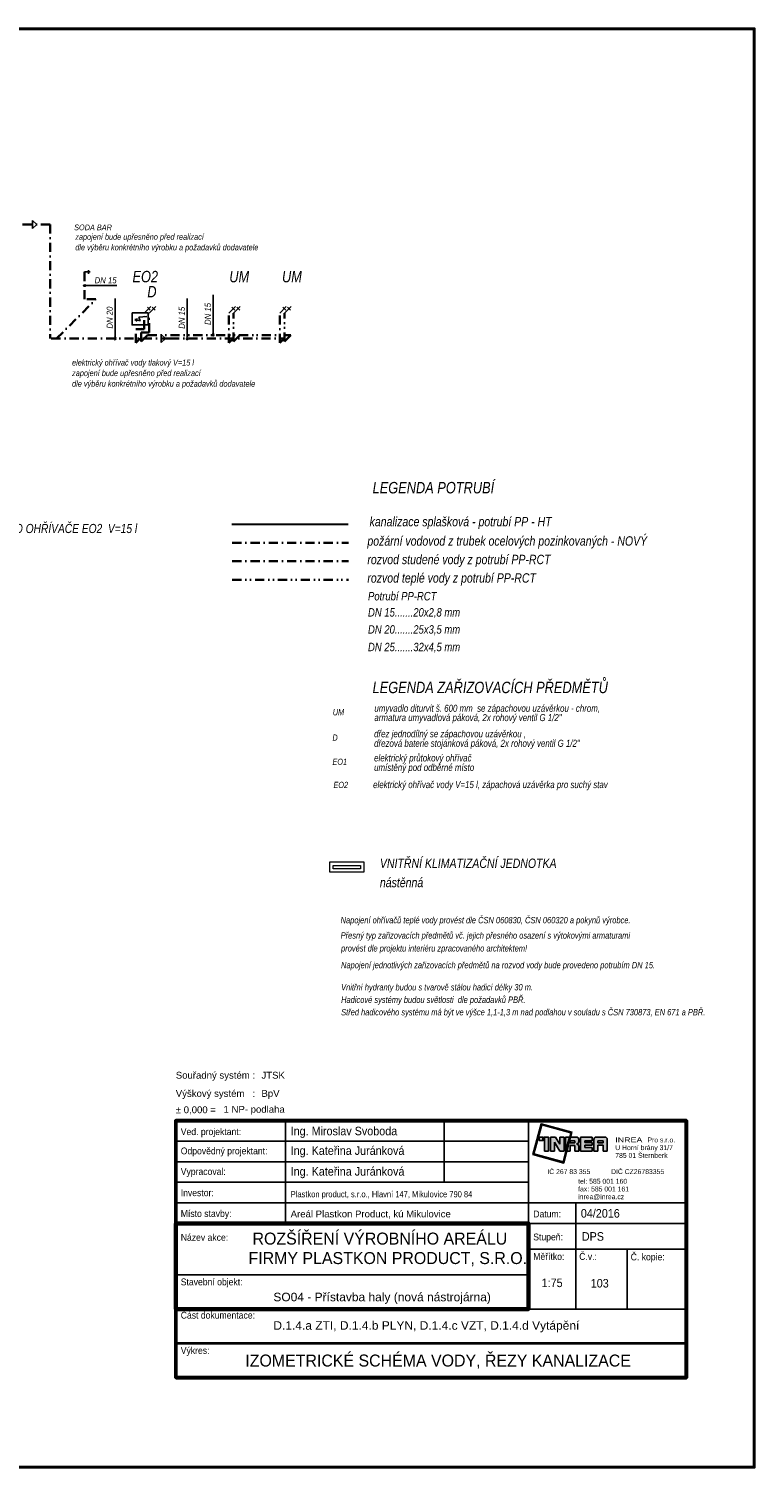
# Model space of a CAD drawing. Header units: millimetres. Extents: x 6491141 to 6692158, y 1846388 to 1929513.
# Tile 28 of 245: x 6588277 to 6604154, y 1846388 to 1877888. Entities that reach past the tile are written whole.
import ezdxf
from ezdxf.enums import TextEntityAlignment as Align

# ---------------------------------------------------------------- set-up
doc = ezdxf.new("R2010")
doc.units = ezdxf.units.MM
doc.linetypes.add('DĚLICÍ', pattern=[1.25, 0.5, -0.25, 0, -0.25, 0, -0.25])
doc.linetypes.add('ČERCHOVANÁ', pattern=[1, 0.5, -0.25, 0, -0.25])
for name, color, linetype in [('IN_RAZITKO', 7, 'Continuous'), ('UT_popis', 7, 'Continuous'), ('VZT_POPIS', 7, 'Continuous'), ('ZTI', 7, 'Continuous'), ('ZTI_POPIS', 7, 'Continuous')]:
    doc.layers.add(name, color=color, linetype=linetype)
for name, color, linetype, lineweight in [('LEGENDA', 7, 'Continuous', 0), ('plyn_popis', 7, 'Continuous', 18), ('VZT', 130, 'Continuous', 18), ('ZTI-POŽÁRNÍ', 200, 'ČERCHOVANÁ', 35), ('ZTI-SPLAŠKOVÁ KANALIZACE', 80, 'Continuous', 30), ('ZTI-VODA STUDENÁ', 170, 'ČERCHOVANÁ', 35), ('ZTI-VODA TEPLÁ', 10, 'DĚLICÍ', 35), ('ZTI-Zařizovací předměty-popis', 32, 'ČERCHOVANÁ', 30)]:
    doc.layers.add(name, color=color, linetype=linetype, lineweight=lineweight)
doc.styles.add('ari-rom-uni', font='arial.ttf')
doc.styles.add('ARIAL', font='arial.ttf')
doc.styles.add('INDRA', font='ariali.ttf')

# ---------------------------------------------------------------- blocks, each defined once
blk = doc.blocks.new('_DotSmall')
at = {"color": 0, "linetype": 'ByBlock', "const_width": 0.5}
blk.add_lwpolyline([(-0.0625, 0, 1), (0.0625, 0, 1)], format="xyb", close=True, dxfattribs=at)
blk = doc.blocks.new('ventil')
at = {"layer": 'ZTI_POPIS', "ltscale": 400}
for p, q in [((6551773, 1911128), (6551773, 1910923)), ((6551727, 1911065), (6551819, 1911065))]:
    blk.add_line(p, q, dxfattribs=at)
blk = doc.blocks.new('INREA RAZÍTKO')
at = {"layer": 'IN_RAZITKO'}
blk.add_hatch(color=256, dxfattribs=at).paths.add_polyline_path([(-3.869, 7.655), (-3.904, 7.527), (-3.878, 7.527), (-3.839, 7.673), (-4.74, 7.912), (-4.978, 7.018), (-4.08, 6.768), (-3.993, 7.115), (-4.019, 7.115), (-4.098, 6.799), (-4.947, 7.035), (-4.722, 7.882)])
h = blk.add_hatch(color=256, dxfattribs=at)
h.paths.add_polyline_path([(-4.687, 7.527), (-4.792, 7.527), (-4.792, 7.423), (-4.687, 7.423)])
h.paths.add_polyline_path([(-4.527, 7.526), (-4.642, 7.526), (-4.642, 7.115), (-4.527, 7.115)])
h.paths.add_polyline_path([(-4.317, 7.527), (-4.468, 7.527), (-4.468, 7.115), (-4.349, 7.115), (-4.349, 7.381), (-4.189, 7.115), (-4.07, 7.115), (-4.07, 7.527), (-4.189, 7.527), (-4.189, 7.315)])
h.paths.add_polyline_path([(-3.913, 7.527), (-4.023, 7.527), (-4.023, 7.115)])
h.paths.add_polyline_path([(-3.708, 7.527), (-3.877, 7.527), (-3.987, 7.115), (-3.894, 7.115), (-3.894, 7.277), (-3.757, 7.277), (-3.757, 7.115), (-3.638, 7.115), (-3.638, 7.257, 0.414214), (-3.708, 7.327, 0.414214), (-3.638, 7.397), (-3.638, 7.457, 0.414214)])
h.paths.add_polyline_path([(-3.757, 7.419), (-3.757, 7.362), (-3.894, 7.362), (-3.894, 7.419)], flags=16)
h.paths.add_polyline_path([(-3.253, 7.527), (-3.588, 7.527), (-3.588, 7.115), (-3.253, 7.115), (-3.253, 7.225), (-3.465, 7.225), (-3.465, 7.287), (-3.253, 7.287), (-3.253, 7.366), (-3.465, 7.366), (-3.465, 7.421), (-3.253, 7.421)])
h.paths.add_polyline_path([(-2.877, 7.527), (-3.131, 7.527, 0.414214), (-3.201, 7.457), (-3.201, 7.115), (-3.081, 7.115), (-3.081, 7.293), (-2.931, 7.293), (-2.931, 7.115), (-2.807, 7.115), (-2.807, 7.457, 0.414214)])
h.paths.add_polyline_path([(-2.931, 7.421), (-2.931, 7.362), (-3.081, 7.362), (-3.081, 7.421)], flags=16)
at = {"layer": 'IN_RAZITKO', "color": 7}
for p, q in [((-12.195, 8.005), (-12.195, 5.005)), ((-7.564, 8.005), (-7.564, 6.205)), ((-5.108, 2.651), (-5.108, 8.005)), ((-15.395, 7.405), (-5.108, 7.405)), ((-15.395, 6.805), (-5.108, 6.805)), ((-15.395, 6.205), (-5.108, 6.205)), ((-15.395, 5.605), (-5.108, 5.605)), ((-5.108, 5.605), (-0.505, 5.605)), ((-3.727, 5.605), (-3.727, 2.505)), ((-5.108, 5.005), (-0.505, 5.005)), ((-5.108, 4.255), (-0.505, 4.255)), ((-2.225, 4.258), (-2.225, 2.505)), ((-15.395, 3.505), (-5.108, 3.505))]:
    blk.add_line(p, q, dxfattribs=at)
at = {"layer": 'IN_RAZITKO'}
for p, q in [((-4.468, 7.527), (-4.317, 7.527)), ((-4.468, 7.527), (-4.468, 7.115)), ((-4.349, 7.115), (-4.349, 7.381)), ((-4.349, 7.381), (-4.189, 7.115)), ((-4.317, 7.527), (-4.189, 7.315)), ((-4.189, 7.315), (-4.189, 7.527)), ((-4.189, 7.527), (-4.07, 7.527)), ((-4.07, 7.115), (-4.07, 7.527)), ((-4.023, 7.115), (-4.023, 7.527)), ((-3.913, 7.527), (-4.023, 7.115)), ((-4.023, 7.527), (-3.913, 7.527)), ((-3.877, 7.527), (-3.987, 7.115)), ((-3.878, 7.527), (-3.904, 7.527)), ((-3.894, 7.362), (-3.894, 7.419)), ((-3.757, 7.419), (-3.894, 7.419)), ((-3.757, 7.362), (-3.894, 7.362)), ((-3.894, 7.115), (-3.894, 7.277)), ((-3.894, 7.277), (-3.757, 7.277)), ((-3.877, 7.527), (-3.708, 7.527)), ((-3.757, 7.362), (-3.757, 7.419)), ((-3.757, 7.277), (-3.757, 7.115)), ((-3.638, 7.397), (-3.638, 7.457)), ((-3.638, 7.257), (-3.638, 7.115)), ((-3.588, 7.527), (-3.588, 7.115)), ((-3.588, 7.527), (-3.253, 7.527)), ((-3.253, 7.421), (-3.465, 7.421)), ((-3.465, 7.421), (-3.465, 7.366)), ((-3.253, 7.366), (-3.465, 7.366)), ((-3.253, 7.287), (-3.465, 7.287)), ((-3.465, 7.287), (-3.465, 7.225)), ((-3.465, 7.225), (-3.253, 7.225)), ((-3.253, 7.527), (-3.253, 7.421)), ((-3.253, 7.421), (-3.253, 7.527)), ((-3.253, 7.366), (-3.253, 7.287)), ((-3.253, 7.225), (-3.253, 7.115)), ((-3.201, 7.115), (-3.201, 7.457)), ((-3.131, 7.527), (-2.877, 7.527)), ((-2.931, 7.421), (-3.081, 7.421)), ((-3.081, 7.421), (-3.081, 7.362)), ((-3.081, 7.362), (-2.931, 7.362)), ((-2.931, 7.293), (-3.081, 7.293)), ((-3.081, 7.293), (-3.081, 7.115)), ((-2.931, 7.362), (-2.931, 7.421)), ((-2.931, 7.115), (-2.931, 7.293)), ((-2.807, 7.115), (-2.807, 7.457)), ((-4.468, 7.115), (-4.349, 7.115)), ((-4.189, 7.115), (-4.07, 7.115)), ((-3.993, 7.115), (-4.019, 7.115)), ((-3.987, 7.115), (-3.894, 7.115)), ((-3.757, 7.115), (-3.638, 7.115)), ((-3.588, 7.115), (-3.253, 7.115)), ((-3.201, 7.115), (-3.081, 7.115)), ((-2.931, 7.115), (-2.807, 7.115)), ((-5.108, 2.505), (-0.505, 2.505))]:
    blk.add_line(p, q, dxfattribs=at)
at = {"layer": 'IN_RAZITKO', "lineweight": 50}
for points in [[(-15.4, 0.5), (-0.5, 0.5), (-0.5, 8.01), (-15.4, 8.01)], [(-15.395, 0.505), (-0.505, 0.505), (-0.505, 8.005), (-15.395, 8.005)]]:
    blk.add_lwpolyline(points, close=True, dxfattribs=at)
at = {"layer": 'IN_RAZITKO'}
for points in [[(-3.878, 7.527), (-3.839, 7.673), (-4.74, 7.912), (-4.978, 7.018), (-4.08, 6.768), (-3.993, 7.115)], [(-3.904, 7.527), (-3.869, 7.655), (-4.722, 7.882), (-4.947, 7.035), (-4.098, 6.799), (-4.019, 7.115)]]:
    blk.add_lwpolyline(points, dxfattribs=at)
for points in [[(-4.792, 7.423), (-4.687, 7.423), (-4.687, 7.527), (-4.792, 7.527)], [(-4.642, 7.115), (-4.527, 7.115), (-4.527, 7.526), (-4.642, 7.526)]]:
    blk.add_lwpolyline(points, close=True, dxfattribs=at)
at = {"layer": 'IN_RAZITKO', "lineweight": 60}
blk.add_lwpolyline([(-15.395, 2.505), (-5.108, 2.505), (-5.108, 5.005), (-15.395, 5.005)], close=True, dxfattribs=at)
at = {"layer": 'IN_RAZITKO', "const_width": 0.075}
blk.add_lwpolyline([(-15.395, 0.505), (-0.505, 0.505), (-0.505, 1.505), (-15.395, 1.505)], close=True, dxfattribs=at)
at = {"layer": 'IN_RAZITKO'}
for centre, start, end in [((-3.708, 7.457), 0, 90), ((-3.708, 7.397), 270, 360), ((-3.708, 7.257), 360, 90), ((-3.131, 7.457), 90, 180), ((-2.877, 7.457), 0, 90)]:
    blk.add_arc(centre, 0.07, start, end, dxfattribs=at)
at = {"layer": 'IN_RAZITKO', "style": 'ARIAL'}
for s, p in [('Souřadný systém :', (-15.4, 9.432)), ('Výškový systém   :', (-15.4, 8.901)), ('± 0,000 =', (-15.4, 8.423))]:
    blk.add_text(s, height=0.2, dxfattribs=at).set_placement(p, align=Align.TOP_LEFT)
at = {"layer": 'IN_RAZITKO', "color": 3, "style": 'ARIAL'}
for s, p in [('JTSK', (-12.9, 9.432)), ('BpV', (-12.9, 8.901))]:
    blk.add_text(s, height=0.2, dxfattribs=at).set_placement(p, align=Align.TOP_LEFT)
at = {"layer": 'IN_RAZITKO', "color": 7, "style": 'ari-rom-uni', "width": 0.9}
for s, p in [('Ved. projektant:', (-15.255, 7.584)), ('Odpovědný projektant:', (-15.255, 7.022)), ('Vypracoval:', (-15.255, 6.422)), ('Investor:', (-15.255, 5.801)), ('Místo stavby:', (-15.255, 5.193)), ('Datum:', (-4.968, 5.182)), ('Název akce:', (-15.255, 4.497)), ('Stupeň:', (-4.968, 4.509)), ('Měřítko:', (-4.968, 3.94)), ('Č.v.:', (-3.627, 3.94)), ('Č. kopie:', (-2.125, 3.927)), ('Stavební objekt:', (-15.255, 3.197)), ('Část dokumentace:', (-15.255, 2.225)), ('Výkres:', (-15.255, 1.196))]:
    blk.add_text(s, height=0.2, dxfattribs=at).set_placement(p)
at = {"layer": 'IN_RAZITKO', "style": 'ari-rom-uni'}
for s, p in [('U Horní brány 31/7', (-2.575, 7.103)), ('                 Pro s.r.o.', (-2.575, 7.329)), ('785 01 Šternberk', (-2.575, 6.877)), ('IČ 267 83 355           DIČ CZ26783355', (-4.556, 6.404)), ('tel: 585 001 160', (-3.657, 6.122)), ('fax: 585 001 161', (-3.657, 5.896)), ('inrea@inrea.cz', (-3.657, 5.67))]:
    blk.add_text(s, height=0.1425, dxfattribs=at).set_placement(p, align=Align.BOTTOM_LEFT)
at = {"layer": 'IN_RAZITKO', "style": 'ari-rom-uni', "width": 1.3}
blk.add_text('INREA', height=0.1425, dxfattribs=at).set_placement((-2.575, 7.331), align=Align.BOTTOM_LEFT)
at = {"layer": 'IN_RAZITKO', "color": 3, "style": 'ARIAL'}
blk.add_attdef('NULA', (-14.012, 8.227), '', height=0.2, dxfattribs=at)
at = {"layer": 'IN_RAZITKO', "style": 'ari-rom-uni', "width": 0.9, "flags": 12}
for tag, p, height in [('VEDOUCÍ-PROJEKTANT', (-12.053, 7.553), 0.25), ('ODPOVĚDNÝ-PROJEKTANT', (-12.053, 6.964), 0.25), ('VYPRACOVAL', (-12.053, 6.363), 0.25), ('INVESTOR', (-12.053, 5.774), 0.2), ('MÍSTO', (-12.053, 5.149), 0.25), ('DATUM', (-3.585, 5.185), 0.25), ('STUPEŇ', (-3.556, 4.468), 0.25)]:
    blk.add_attdef(tag, p, '', height=height, dxfattribs=at)
at = {"layer": 'IN_RAZITKO', "style": 'ari-rom-uni', "flags": 12}
for tag, height, width, p in [('NÁZEV-1', 0.35, 0.95, (-10.252, 4.438)), ('NÁZEV-2', 0.35, 0.95, (-10.252, 3.876)), ('MĚŘ', 0.25, 0.9, (-4.422, 3.031)), ('ČV', 0.25, 0.9, (-3.034, 3.031)), ('VÝKRES', 0.35, 0.95, (-10.299, 0.801))]:
    blk.add_attdef(tag, text='', height=height, dxfattribs=dict(at, width=width)).set_placement(p, align=Align.CENTER)
at = {"layer": 'IN_RAZITKO', "style": 'ari-rom-uni'}
for tag, p in [('OBJEKT', (-11.248, 2.85)), ('DOKUMENTACE', (-11.26, 1.842))]:
    blk.add_attdef(tag, p, '', height=0.25, dxfattribs=at)

msp = doc.modelspace()

# ---------------------------------------------------------------- linework, layer by layer
at = {"layer": 'plyn_popis', "color": 1, "lineweight": 40, "ltscale": 400}
msp.add_lwpolyline([(6559604.1, 1877887.7), (6604154.1, 1877887.7), (6604154.1, 1846387.7), (6559604.1, 1846387.7)], close=True, dxfattribs=at)
at = {"layer": 'VZT', "ltscale": 400}
for points in [[(6594862.3, 1859641.9), (6595612.3, 1859641.9), (6595612.3, 1859416.9), (6594862.3, 1859416.9)], [(6594937.3, 1859566.9), (6595537.3, 1859566.9), (6595537.3, 1859491.9), (6594937.3, 1859491.9)]]:
    msp.add_lwpolyline(points, close=True, dxfattribs=at)
at = {"layer": 'ZTI', "ltscale": 200}
for p, q in [((6589537.2, 1872264.1), (6590205.8, 1872264.1)), ((6592310.9, 1871221.6), (6592310.9, 1872062)), ((6590164.7, 1871142), (6590164.8, 1871982.4)), ((6591741.9, 1871138), (6591742, 1871978.5))]:
    msp.add_line(p, q, dxfattribs=at)
at = {"layer": 'ZTI-POŽÁRNÍ', "ltscale": 400}
msp.add_line((6592730, 1866631.9), (6595275.4, 1866631.9), dxfattribs=at)
at = {"layer": 'ZTI-SPLAŠKOVÁ KANALIZACE', "ltscale": 400}
msp.add_line((6592718.4, 1867040.5), (6595263.7, 1867040.5), dxfattribs=at)
at = {"layer": 'ZTI-VODA STUDENÁ', "ltscale": 400}
for p, q in [((6588742.9, 1873602.4), (6587713.8, 1873602.4)), ((6588742.9, 1873602.4), (6588742.9, 1871102.4)), ((6589498.4, 1871962.8), (6589498.4, 1872562.8)), ((6588884.3, 1871102.4), (6589744.7, 1871962.8)), ((6589744.7, 1871962.8), (6589498.4, 1871962.8)), ((6590804, 1871308.3), (6590804, 1871659)), ((6592655, 1871008.3), (6592655, 1871659)), ((6593768.7, 1871008.3), (6593768.7, 1871659)), ((6591370.2, 1871102.4), (6588742.9, 1871102.4)), ((6590621.2, 1871008.3), (6590621.2, 1871402.6)), ((6590621.2, 1871308.3), (6590804, 1871308.3)), ((6590621.2, 1871008.3), (6590715.3, 1871102.4)), ((6591370.2, 1871102.4), (6593862.7, 1871102.4)), ((6592655, 1871008.3), (6592749, 1871102.4)), ((6593768.7, 1871008.3), (6593862.7, 1871102.4)), ((6592730, 1866226.9), (6595275.4, 1866226.9))]:
    msp.add_line(p, q, dxfattribs=at)
at = {"layer": 'ZTI-VODA TEPLÁ', "ltscale": 400}
for p, q in [((6590909.4, 1871239.1), (6590909.4, 1871659)), ((6592760.4, 1871039.8), (6592760.4, 1871659)), ((6593874.1, 1871039.8), (6593874.1, 1871659)), ((6590739.6, 1871039.8), (6590739.6, 1871402.6)), ((6590739.6, 1871239.1), (6590909.4, 1871239.1)), ((6590876.3, 1871176.6), (6590739.6, 1871039.8)), ((6590876.3, 1871176.6), (6594010.9, 1871176.6)), ((6592897.2, 1871176.6), (6592760.4, 1871039.8)), ((6594010.9, 1871176.6), (6593874.1, 1871039.8)), ((6592730, 1865821.9), (6595275.4, 1865821.9))]:
    msp.add_line(p, q, dxfattribs=at)
at = {"layer": 'ZTI_POPIS', "ltscale": 400}
for p, q in [((6588355.1, 1873690.6), (6588355.1, 1873602.4)), ((6588355.1, 1873690.6), (6588453.4, 1873602.4)), ((6588355.1, 1873514.2), (6588355.1, 1873602.4)), ((6588355.1, 1873514.2), (6588453.4, 1873602.4)), ((6589498.4, 1872562.8), (6589620.1, 1872562.8)), ((6589582.8, 1872605.1), (6589582.8, 1872520.4)), ((6590596.4, 1871522.1), (6590657.9, 1871534.3)), ((6590716.5, 1871494.8), (6590596.4, 1871522.1)), ((6590596.4, 1871522.1), (6590646.5, 1871484.5)), ((6590861.4, 1871584.8), (6590685.9, 1871573.6)), ((6590685.9, 1871573.6), (6590716.5, 1871494.8)), ((6591171.6, 1871190.6), (6591171.6, 1871102.4)), ((6591171.6, 1871190.6), (6591269.9, 1871102.4)), ((6591171.6, 1871014.2), (6591171.6, 1871102.4)), ((6591171.6, 1871014.2), (6591269.9, 1871102.4))]:
    msp.add_line(p, q, dxfattribs=at)
msp.add_lwpolyline([(6590538.5, 1871667.6), (6590888.5, 1871667.6), (6590888.5, 1871402.6), (6590538.5, 1871402.6)], close=True, dxfattribs=at)

# ---------------------------------------------------------------- block references
ref = msp.add_blockref('INREA RAZÍTKO', (6603044.3, 1847972.8), dxfattribs=dict(xscale=750, yscale=750, zscale=750))
ref.add_attrib('VEDOUCÍ-PROJEKTANT', 'Ing. Miroslav Svoboda', (6594008.5, 1853656.7), dxfattribs={"layer": 'IN_RAZITKO', "height": 187.5, "style": 'ari-rom-uni', "width": 0.9})
ref.add_attrib('ODPOVĚDNÝ-PROJEKTANT', 'Ing. Kateřina Juránková', (6594008.5, 1853227.9), dxfattribs={"layer": 'IN_RAZITKO', "height": 187.5, "style": 'ari-rom-uni', "width": 0.9})
ref.add_attrib('VYPRACOVAL', 'Ing. Kateřina Juránková', (6594008.5, 1852772.6), dxfattribs={"layer": 'IN_RAZITKO', "height": 187.5, "style": 'ari-rom-uni', "width": 0.9})
ref.add_attrib('INVESTOR', 'Plastkon product, s.r.o., Hlavní 147, Mikulovice 790 84', (6594008.5, 1852299), dxfattribs={"layer": 'IN_RAZITKO', "height": 135, "style": 'ari-rom-uni', "width": 0.8})
ref.add_attrib('MÍSTO', 'Areál Plastkon Product, kú Mikulovice', (6594008.5, 1851859), dxfattribs={"layer": 'IN_RAZITKO', "height": 150, "style": 'ari-rom-uni'})
ref.add_attrib('NÁZEV-1', 'ROZŠÍŘENÍ VÝROBNÍHO AREÁLU ', dxfattribs={"layer": 'IN_RAZITKO', "height": 262.5, "style": 'ari-rom-uni', "width": 0.95}).set_placement((6596009.2, 1851263.4), align=Align.CENTER)
ref.add_attrib('NÁZEV-2', 'FIRMY PLASTKON PRODUCT, S.R.O.', dxfattribs={"layer": 'IN_RAZITKO', "height": 262.5, "style": 'ari-rom-uni', "width": 0.95}).set_placement((6596134.3, 1850836.9), align=Align.CENTER)
ref.add_attrib('VÝKRES', '                                                                   IZOMETRICKÉ SCHÉMA VODY, ŘEZY KANALIZACE', dxfattribs={"layer": 'IN_RAZITKO', "height": 262.5, "style": 'ari-rom-uni', "width": 0.95}).set_placement((6593993.5, 1848592.6), align=Align.CENTER)
ref.add_attrib('DATUM', '04/2016', (6600359.5, 1851853.7), dxfattribs={"layer": 'IN_RAZITKO', "height": 187.5, "style": 'ari-rom-uni', "width": 0.9})
ref.add_attrib('DOKUMENTACE', 'D.1.4.a ZTI, D.1.4.b PLYN, D.1.4.c VZT, D.1.4.d Vytápění', (6593630.4, 1849398.4), dxfattribs={"layer": 'IN_RAZITKO', "height": 187.5, "style": 'ari-rom-uni'})
ref.add_attrib('MĚŘ', '1:75', dxfattribs={"layer": 'IN_RAZITKO', "height": 187.5, "style": 'ari-rom-uni', "width": 0.9}).set_placement((6599731.6, 1850332.3), align=Align.CENTER)
ref.add_attrib('ČV', '103', dxfattribs={"layer": 'IN_RAZITKO', "height": 187.5, "style": 'ari-rom-uni', "width": 0.9}).set_placement((6600772.8, 1850323.4), align=Align.CENTER)
ref.add_attrib('STUPEŇ', 'DPS', (6600381.3, 1851347.9), dxfattribs={"layer": 'IN_RAZITKO', "height": 187.5, "style": 'ari-rom-uni', "width": 0.9})
ref.add_attrib('OBJEKT', 'SO04 - Přístavba haly (nová nástrojárna)', (6593630.4, 1850021.8), dxfattribs={"layer": 'IN_RAZITKO', "height": 187.5, "style": 'ari-rom-uni'})
ref.add_attrib('NULA', '1 NP- podlaha', (6592539.1, 1854150.3), dxfattribs={"layer": 'IN_RAZITKO', "color": 3, "height": 150, "style": 'ARIAL'})
at = {"layer": 'ZTI', "ltscale": 200, "xscale": 225, "yscale": 449.9999999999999, "zscale": 225}
for p, rotation in [((6589501.6, 1872262.8), 89.9999999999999), ((6590166, 1871106.4), 179.9999999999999), ((6591743.2, 1871102.4), 179.9999999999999), ((6592312.2, 1871185.9), 179.9999999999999)]:
    msp.add_blockref('_DotSmall', p, dxfattribs=dict(at, rotation=rotation))
at = {"layer": 'ZTI_POPIS', "rotation": 315}
for p in [(606774.2, 5153234.9), (606879.6, 5153234.9), (608625.2, 5153234.9), (608730.6, 5153234.9), (609738.9, 5153234.9), (609844.3, 5153234.9)]:
    msp.add_blockref('ventil', p, dxfattribs=at)

# ---------------------------------------------------------------- texts
at = {"layer": 'LEGENDA', "ltscale": 400, "style": 'INDRA', "width": 0.8}
for s, height, p in [('SCHÉMA ZAPOJENÍ ELEKTRICKÉHO OHŘÍVAČE EO2  V=15 l', 200, (6584246.7, 1866844.6)), ('Napojení jednotlivých zařizovacích předmětů na rozvod vody bude provedeno potrubím DN 15.', 140.624, (6595111.5, 1857313)), ('Vnitřní hydranty budou s tvarově stálou hadicí délky 30 m.', 140.624, (6595113.2, 1856828.8)), ('Hadicové systémy budou světlosti  dle požadavků PBŘ.', 140.624, (6595113.2, 1856555.5)), ('Střed hadicového systému má být ve výšce 1,1-1,3 m nad podlahou v souladu s ČSN 730873, EN 671 a PBŘ.', 140.6236, (6595113.2, 1856282.2))]:
    msp.add_text(s, height=height, dxfattribs=at).set_placement(p)
at = {"layer": 'plyn_popis', "linetype": 'Continuous', "style": 'INDRA', "width": 0.8}
for s, p in [('zapojení bude upřesněno před realizací ', (6589293.8, 1873266.3)), ('dle výběru konkrétního výrobku a požadavků dodavatele', (6589293.8, 1873035.2)), ('elektrický ohřívač vody tlakový V=15 l ', (6589224.4, 1870512.6)), ('zapojení bude upřesněno před realizací ', (6589224.4, 1870281.6)), ('dle výběru konkrétního výrobku a požadavků dodavatele', (6589224.4, 1870050.5))]:
    msp.add_text(s, height=131.25, dxfattribs=at).set_placement(p)
at = {"layer": 'UT_popis', "linetype": 'DĚLICÍ', "style": 'INDRA', "width": 0.8}
for s, p in [('LEGENDA POTRUBÍ', (6595801.8, 1867713.4)), ('LEGENDA ZAŘIZOVACÍCH PŘEDMĚTŮ ', (6595801.8, 1863339.2))]:
    msp.add_text(s, height=250.594, dxfattribs=at).set_placement(p)
at = {"layer": 'VZT_POPIS', "linetype": 'Continuous', "style": 'INDRA', "width": 0.8}
for s, p in [('VNITŘNÍ KLIMATIZAČNÍ JEDNOTKA', (6595961.3, 1859510.2)), ('nástěnná', (6595961.3, 1859088.6))]:
    msp.add_text(s, height=206.25, dxfattribs=at).set_placement(p)
at = {"layer": 'ZTI-VODA STUDENÁ', "ltscale": 400, "style": 'INDRA', "width": 0.9}
msp.add_text('DN 15', height=135, dxfattribs=at).set_placement((6589717.3, 1872312.9))
for s, p in [('DN 20', (6590115.9, 1871322.1)), ('DN 15', (6591693.1, 1871318.1))]:
    msp.add_text(s, height=135, rotation=90, dxfattribs=at).set_placement(p)
at = {"layer": 'ZTI-VODA TEPLÁ', "ltscale": 400, "style": 'INDRA', "width": 0.9}
msp.add_text('DN 15', height=135, rotation=90, dxfattribs=at).set_placement((6592262, 1871401.6))
at = {"layer": 'ZTI-Zařizovací předměty-popis', "linetype": 'ByBlock', "style": 'INDRA', "width": 0.8}
for s, p in [('EO2', (6590546.9, 1872335.9)), ('UM', (6592666.3, 1872335.9)), ('UM', (6593819.3, 1872335.9)), ('D', (6590871.4, 1872006.2))]:
    msp.add_text(s, height=250, dxfattribs=at).set_placement(p)
at = {"layer": 'ZTI_POPIS', "linetype": 'Continuous', "style": 'INDRA', "width": 0.8}
for s, height, p in [('SODA BAR', 125, (6589269.5, 1873475.8)), ('kanalizace splašková - potrubí PP - HT', 206.25, (6595736.4, 1866992.5)), ('požární vodovod z trubek ocelových pozinkovaných - NOVÝ', 206.25, (6595687.6, 1866568.3)), ('rozvod studené vody z potrubí PP-RCT', 206.25, (6595687.6, 1866163.3)), ('rozvod teplé vody z potrubí PP-RCT', 206.25, (6595687.6, 1865758.3)), ('Potrubí PP-RCT', 185.625, (6595700.9, 1865369.5)), ('DN 15.......20x2,8 mm', 185.625, (6595700.9, 1865015.5)), ('DN 20.......25x3,5 mm', 185.625, (6595700.9, 1864641.3)), ('DN 25.......32x4,5 mm', 185.625, (6595700.9, 1864256.9)), ('UM ', 136.69, (6594930.4, 1862852.3)), ('armatura umyvadlová páková, 2x rohový ventil G 1/2"', 154.688, (6595841.3, 1862726.7)), ('umyvadlo diturvit š. 600 mm  se zápachovou uzávěrkou - chrom,', 154.688, (6595841.3, 1862930.3)), ('D', 136.7, (6594924, 1862296.9)), ('dřez jednodílný se zápachovou uzávěrkou ,', 154.688, (6595834.9, 1862372.1)), ('dřezová baterie stojánková páková, 2x rohový ventil G 1/2"', 154.688, (6595834.9, 1862163.2)), ('elektrický průtokový ohřívač', 154.688, (6595834.9, 1861843.3)), ('EO1', 136.69, (6594924, 1861768.1)), ('umístěný pod odběrné místo', 154.688, (6595834.9, 1861634.4)), ('EO2', 136.69, (6594946.2, 1861260.4)), ('elektrický ohřívač vody V=15 l, zápachová uzávěrka pro suchý stav', 154.688, (6595813.4, 1861259.3))]:
    msp.add_text(s, height=height, dxfattribs=at).set_placement(p)
at = {"layer": 'ZTI_POPIS', "ltscale": 400, "style": 'INDRA', "width": 0.8}
for s, p in [('Napojení ohřívačů teplé vody provést dle ČSN 060830, ČSN 060320 a pokynů výrobce.', (6595101.8, 1858297.9)), ('Přesný typ zařizovacích předmětů vč. jejich přesného osazení s výtokovými armaturami', (6595102.9, 1857963.3)), ('provést dle projektu interiéru zpracovaného architektem!', (6595111.8, 1857681.3))]:
    msp.add_text(s, height=140.624, dxfattribs=at).set_placement(p)

doc.saveas('drawing.dxf')
